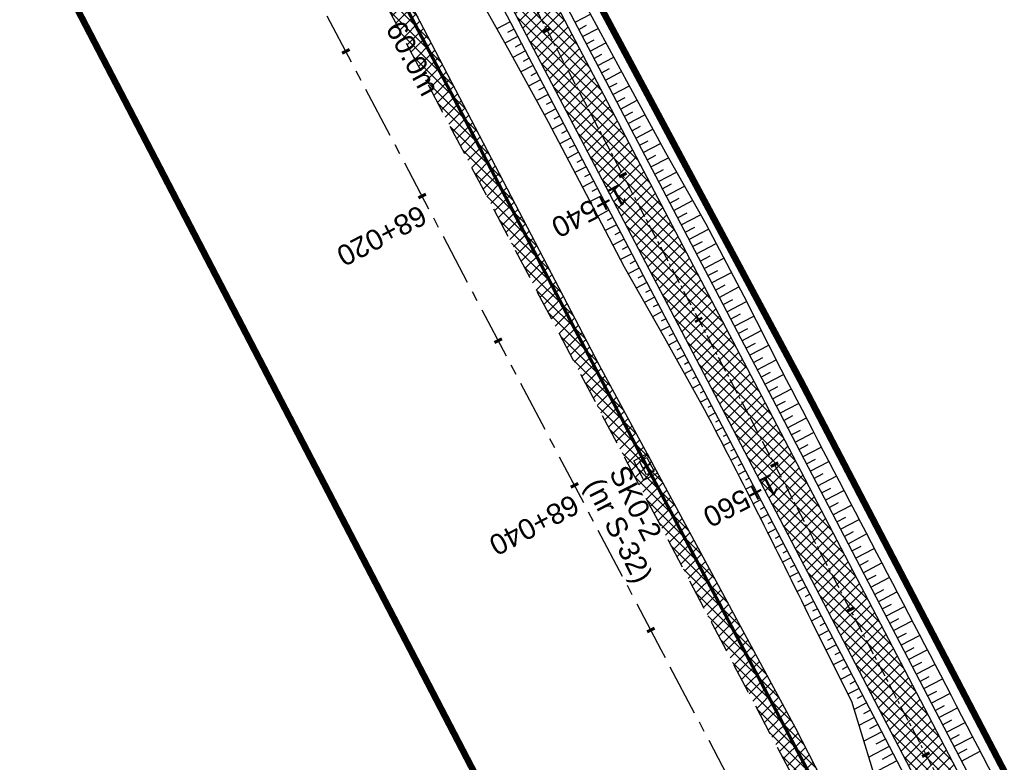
# Model space of a CAD drawing. Header units: metres. Extents: x 7529682 to 7533711, y 5721186 to 5727842.
# Tile 71 of 112: x 7530400 to 7530460, y 5726401 to 5726447. Entities that reach past the tile are written whole.
import ezdxf

# ---------------------------------------------------------------- set-up
doc = ezdxf.new("R2010")
doc.units = ezdxf.units.M
for name, pattern in [('817-dzialki-09-05-04$0$HIDDEN', [0.375, 0.25, -0.125]), ('CENTER', [50.8, 31.75, -6.35, 6.35, -6.35]), ('HIDDEN', [9.525, 6.35, -3.175])]:
    doc.linetypes.add(name, pattern=pattern)
for name, color, linetype in [('C-DROGI-SYTUACJA-ETYKIETY', 7, 'Continuous'), ('D-hatch-pobocza', 131, 'Continuous'), ('D-pobocza', 7, 'Continuous'), ('D-skarpa', 7, 'Continuous'), ('D-skarpa-kreskowanie', 7, 'Continuous')]:
    doc.layers.add(name, color=color, linetype=linetype)
doc.layers.add('D-hatch-ciag-pieszo-rowerowy', color=7, linetype='Continuous', lineweight=13, true_color=0xff9f80)
doc.layers.add('D-LR-etap-III', color=7, linetype='817-dzialki-09-05-04$0$HIDDEN', lineweight=50, true_color=0xff1aff)
for name, color, linetype, lineweight in [('D-krawędzie', 7, 'Continuous', 30), ('D-obrzeża', 7, 'Continuous', 30), ('D-oś', 10, 'CENTER', 30), ('Sieci-T-kanal technologiczny', 4, 'kt kanał technologiczny', 30)]:
    doc.layers.add(name, color=color, linetype=linetype, lineweight=lineweight)
for name, color, linetype, true_color in [('D-opis-KT-dlugosci', 7, 'Continuous', 0xff8000), ('D-opis-KT-studnie', 7, 'Continuous', 0xff8000), ('poprzeczki', 7, 'Continuous', 0x0000c7)]:
    doc.layers.add(name, color=color, linetype=linetype, true_color=true_color)
doc.styles.add('ARIAL', font='arial.ttf', dxfattribs={"height": 1})
doc.styles.get("Standard").update_dxf_attribs({"font": 'arial.ttf'})
doc.linetypes.add('kt kanał technologiczny', pattern='A,1,-0.8,["kt",Standard,S=0.5,R=0,X=-0.7,Y=-0.15],-0.3', length=2.1)
pattern_1 = [(45, (0, 0), (-0.33675960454, 0.33675960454), []), (135, (0, 0), (-0.33675960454, -0.33675960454), [])]

# ---------------------------------------------------------------- blocks, each defined once
blk = doc.blocks.new('AeccTickLine')
at = {"color": 0, "linetype": 'ByBlock', "lineweight": -2}
blk.add_line((0, 1), (0, -1), dxfattribs=at)
blk = doc.blocks.new('SKR2')
at = {"layer": 'Sieci-T-kanal technologiczny', "color": 2, "lineweight": 25}
for points in [[(0.028, -0.188), (0.958, -1.153), (0.282, -1.805), (-0.648, -0.84)], [(-0.038, -0.537), (0.607, -1.206), (0.233, -1.567), (-0.412, -0.898)]]:
    blk.add_lwpolyline(points, close=True, dxfattribs=at)
blk.add_lwpolyline([(-0.09, -1.232), (0.285, -0.872)], dxfattribs=at)

msp = doc.modelspace()

# ---------------------------------------------------------------- hatches: boundary and pattern name
at = {"layer": 'D-hatch-ciag-pieszo-rowerowy'}
h = msp.add_hatch(dxfattribs=at)
h.set_pattern_fill('ANSI37', color=256, scale=0.15, style=0)
h.set_pattern_definition(pattern_1)
h.paths.add_polyline_path([(7530404.057, 5726502.584), (7530380.911, 5726546.861), (7530371.746, 5726564.106), (7530368.841, 5726564.244), (7530378.7, 5726545.696), (7530401.842, 5726501.425), (7530423.333, 5726460.444), (7530443.712, 5726421.565), (7530466.681, 5726377.574), (7530482.337, 5726347.963), (7530485.291, 5726347.724), (7530468.894, 5726378.737), (7530445.927, 5726422.724), (7530425.547, 5726461.605)])
at = {"layer": 'D-hatch-pobocza'}
h = msp.add_hatch(dxfattribs=at)
h.set_pattern_fill('ANSI37', color=256, scale=0.15, style=0)
h.set_pattern_definition(pattern_1)
h.paths.add_polyline_path([(7530484.05, 5726334.34), (7530471.92, 5726357.11), (7530458.95, 5726381.07), (7530447.57, 5726403.23), (7530435.55, 5726425.46), (7530424.34, 5726446.96), (7530408.22, 5726477.68), (7530396.72, 5726499.26), (7530381.74, 5726527.87), (7530371.44, 5726547.5), (7530359.58, 5726569.81), (7530349.42, 5726588.72), (7530332.29, 5726621.37), (7530323.72, 5726638.05), (7530306.54, 5726670.82), (7530298.56, 5726686.33), (7530287.26, 5726707.54), (7530284.291, 5726713.261), (7530282.67, 5726712.404), (7530284.501, 5726708.94), (7530291.376, 5726695.94), (7530296.046, 5726687.107), (7530304.464, 5726671.187), (7530316.604, 5726648.181), (7530333.058, 5726617.014), (7530350.004, 5726585.006), (7530367.258, 5726552.316), (7530385.763, 5726517.235), (7530404.054, 5726482.546), (7530421.087, 5726450.182), (7530442.442, 5726409.661), (7530463.421, 5726369.85), (7530489.269, 5726320.828), (7530506.412, 5726288.291), (7530524.315, 5726254.784), (7530540.549, 5726224.891), (7530548.273, 5726210.669), (7530551.697, 5726207.035), (7530543.21, 5726222.9), (7530538.34, 5726232.11), (7530533.7, 5726240.35), (7530511.95, 5726280.97), (7530499.24, 5726305.31)])

# ---------------------------------------------------------------- linework, layer by layer
at = {"layer": 'D-krawędzie', "linetype": 'HIDDEN', "ltscale": 0.3}
msp.add_lwpolyline([(7530385.763, 5726517.235), (7530404.054, 5726482.546), (7530421.087, 5726450.182), (7530442.442, 5726409.661), (7530463.421, 5726369.85), (7530489.269, 5726320.828), (7530506.412, 5726288.291), (7530524.315, 5726254.784), (7530540.549, 5726224.891), (7530548.273, 5726210.669)], dxfattribs=at)
at = {"layer": 'D-LR-etap-III', "ltscale": 10, "flags": 128}
msp.add_lwpolyline([(7531750.474, 5723895.103, 0.4, 0.4, 0), (7531750.505, 5723895.13, 0.4, 0.4, 0), (7531682.71, 5724022.92, 0.4, 0.4, 0), (7531619.177, 5724147.204, 0.4, 0.4, 0), (7531592.309, 5724198.489, 0.4, 0.4, 0), (7531553.264, 5724272.919, 0.4, 0.4, 0), (7531504.02, 5724366.79, 0.4, 0.4, 0), (7531482.09, 5724407.62, 0.4, 0.4, 0), (7531412.35, 5724541.183, 0.4, 0.4, 0), (7531388.464, 5724586.93, 0.4, 0.4, 0), (7531345.12, 5724669.94, 0.4, 0.4, 0), (7531127.66, 5725081.67, 0.4, 0.4, 0), (7531059.253, 5725211.041, 0.4, 0.4, 0), (7531008.007, 5725307.954, 0.4, 0.4, 0), (7530964.182, 5725390.836, 0.4, 0.4, 0), (7530914.557, 5725484.684, 0.4, 0.4, 0), (7530865.243, 5725577.494, 0.4, 0.4, 0), (7530840.085, 5725624.059, 0.4, 0.4, 0), (7530802.56, 5725694.925, 0.4, 0.4, 0), (7530755.54, 5725787.51, 0.4, 0.4, 0), (7530708.718, 5725876.303, 0.4, 0.4, 0), (7530695.12, 5725902.09, 0.4, 0.4, 0), (7530642.914, 5726001.078, 0.4, 0.4, 0), (7530634.935, 5726016.147, 0.4, 0.4, 0), (7530610.82, 5726061.93, 0.4, 0.4, 0), (7530610.82, 5726061.93, 0.4, 0.4, 0), (7530607.21, 5726063.51, 0.4, 0.4, 0), (7530597.42, 5726080.68, 0.4, 0.4, 0), (7530591.16, 5726088.44, 0.4, 0.4, 0), (7530581.28, 5726107.21, 0.4, 0.4, 0), (7530571.29, 5726130.56, 0.4, 0.4, 0), (7530549.555, 5726171.527, 0.4, 0.4, 0), (7530531.014, 5726206.474, 0.4, 0.4, 0), (7530516.461, 5726236.017, 0.4, 0.4, 0), (7530500.799, 5726266.141, 0.4, 0.4, 0), (7530491.35, 5726283.94, 0.4, 0.4, 0), (7530482.4, 5726303.41, 0.4, 0.4, 0), (7530482.4, 5726303.41, 0.4, 0.4, 0), (7530450.41, 5726357.28, 0.4, 0.4, 0), (7530397.759, 5726458.5, 0.4, 0.4, 0), (7530334.708, 5726583.665, 0.4, 0.4, 0), (7530303.939, 5726645.168, 0.4, 0.4, 0), (7530300.51, 5726651.778, 0.4, 0.4, 0), (7530289.214, 5726671.967, 0.4, 0.4, 0), (7530281.54, 5726685.57, 0.4, 0.4, 0), (7530261.371, 5726724.163, 0.4, 0.4, 0), (7530254.03, 5726738.21, 0.4, 0.4, 0), (7530197.22, 5726845.06, 0.4, 0.4, 0), (7530194.71, 5726849.15, 0.4, 0.4, 0), (7530195.92, 5726850.75, 0.4, 0.4, 0), (7530170.547, 5726892.961, 0.4, 0.4, 0), (7530143.175, 5726945.066, 0.4, 0.4, 0), (7530105.06, 5727018.32, 0.4, 0.4, 0), (7530100.06, 5727027.16, 0.4, 0.4, 0), (7530062.319, 5727099.625, 0.4, 0.4, 0), (7530015.379, 5727189.42, 0.4, 0.4, 0), (7529983.208, 5727250.207, 0.4, 0.4, 0), (7529953.284, 5727306.747, 0.4, 0.4, 0), (7529900.671, 5727406.159, 0.4, 0.4, 0), (7529890.63, 5727425.131, 0.4, 0.4, 0), (7529875.155, 5727454.426, 0.4, 0.4, 0), (7529857.56, 5727487.787, 0.4, 0.4, 0), (7529835.194, 5727530.193, 0.4, 0.4, 0), (7529811.741, 5727574.662, 0.4, 0.4, 0), (7529792.102, 5727611.923, 0.4, 0.4, 0), (7529768.066, 5727657.47, 0.4, 0.4, 0), (7529755.211, 5727682.131, 0.4, 0.4, 0), (7529753.31, 5727681.13, 0.4, 0.4, 0), (7529739.21, 5727707.77, 0.4, 0.4, 0), (7529735.395, 5727711.252, 0.4, 0.4, 0), (7529725.42, 5727730.2, 0.4, 0.4, 0), (7529723.55, 5727729.88, 0.4, 0.4, 0), (7529695.567, 5727782.932, 0.4, 0.4, 0), (7529717.68, 5727794.024, 0.4, 0.4, 0), (7529736.275, 5727758.647, 0.4, 0.4, 0), (7529736.275, 5727758.647, 0.4, 0.4, 0), (7529744.511, 5727750.406, 0.4, 0.4, 0), (7529744.511, 5727750.406, 0.4, 0.4, 0), (7529750.283, 5727738.55, 0.4, 0.4, 0), (7529777.109, 5727687.569, 0.4, 0.4, 0), (7529796.515, 5727651.33, 0.4, 0.4, 0), (7529814.938, 5727616.793, 0.4, 0.4, 0), (7529839.007, 5727572.304, 0.4, 0.4, 0), (7529860.618, 5727532.509, 0.4, 0.4, 0), (7529882.349, 5727491.504, 0.4, 0.4, 0), (7529904.865, 5727449.096, 0.4, 0.4, 0), (7529920.747, 5727418.885, 0.4, 0.4, 0), (7529946.677, 5727368.547, 0.4, 0.4, 0), (7529972.025, 5727320.573, 0.4, 0.4, 0), (7529987.74, 5727290.153, 0.4, 0.4, 0), (7529996.497, 5727273.662, 0.4, 0.4, 0), (7530017.541, 5727234.203, 0.4, 0.4, 0), (7530033.054, 5727204.864, 0.4, 0.4, 0), (7530051.623, 5727170.223, 0.4, 0.4, 0), (7530069.277, 5727137.016, 0.4, 0.4, 0), (7530089.385, 5727097.534, 0.4, 0.4, 0), (7530109.713, 5727060.747, 0.4, 0.4, 0), (7530136.77, 5727011.64, 0.4, 0.4, 0), (7530162.447, 5726962.744, 0.4, 0.4, 0), (7530187.674, 5726916.992, 0.4, 0.4, 0), (7530207.821, 5726879.335, 0.4, 0.4, 0), (7530230.626, 5726834.519, 0.4, 0.4, 0), (7530262.288, 5726776.618, 0.4, 0.4, 0), (7530277.51, 5726760.213, 0.4, 0.4, 0), (7530286.037, 5726744.107, 0.4, 0.4, 0), (7530288.097, 5726735.884, 0.4, 0.4, 0), (7530290.394, 5726725.047, 0.4, 0.4, 0), (7530296.177, 5726713.583, 0.4, 0.4, 0), (7530302.726, 5726701.182, 0.4, 0.4, 0), (7530325.685, 5726657.466, 0.4, 0.4, 0), (7530343.244, 5726623.649, 0.4, 0.4, 0), (7530360.23, 5726591.747, 0.4, 0.4, 0), (7530383.209, 5726548.059, 0.4, 0.4, 0), (7530406.018, 5726503.606, 0.4, 0.4, 0), (7530427.465, 5726462.62, 0.4, 0.4, 0), (7530447.928, 5726424.388, 0.4, 0.4, 0), (7530471.127, 5726379.921, 0.4, 0.4, 0), (7530490.501, 5726343.033, 0.4, 0.4, 0), (7530509.499, 5726306.733, 0.4, 0.4, 0), (7530529.89, 5726267.244, 0.4, 0.4, 0), (7530543.852, 5726238.99, 0.4, 0.4, 0), (7530554.809, 5726218.944, 0.4, 0.4, 0), (7530559.027, 5726212.223, 0.4, 0.4, 0), (7530563.061, 5726206.41, 0.4, 0.4, 0), (7530566.934, 5726200.464, 0.4, 0.4, 0), (7530569.771, 5726194.902, 0.4, 0.4, 0), (7530571.473, 5726191.282, 0.4, 0.4, 0), (7530572.839, 5726188.025, 0.4, 0.4, 0), (7530575.295, 5726182.035, 0.4, 0.4, 0), (7530579.737, 5726173.306, 0.4, 0.4, 0), (7530583.3, 5726167.41, 0.4, 0.4, 0), (7530593.4, 5726163.33, 0.4, 0.4, 0), (7530598.618, 5726155.264, 0.4, 0.4, 0), (7530608.258, 5726140.497, 0.4, 0.4, 0), (7530603.27, 5726136.83, 0.4, 0.4, 0), (7530606.53, 5726131.84, 0.4, 0.4, 0), (7530604.239, 5726124.217, 0.4, 0.4, 0), (7530605.847, 5726121.63, 0.4, 0.4, 0), (7530608.972, 5726116.164, 0.4, 0.4, 0), (7530618.114, 5726097.791, 0.4, 0.4, 0), (7530651.213, 5726034.96, 0.4, 0.4, 0), (7530670.244, 5725998.611, 0.4, 0.4, 0), (7530698.075, 5725945.953, 0.4, 0.4, 0), (7530716.506, 5725911.305, 0.4, 0.4, 0), (7530735.223, 5725875.667, 0.4, 0.4, 0), (7530752.504, 5725842.155, 0.4, 0.4, 0), (7530778.311, 5725793.501, 0.4, 0.4, 0), (7530797.5, 5725756.382, 0.4, 0.4, 0), (7530812.519, 5725728.289, 0.4, 0.4, 0), (7530820.039, 5725713.16, 0.4, 0.4, 0), (7530822.422, 5725710.194, 0.4, 0.4, 0), (7530833.155, 5725688.801, 0.4, 0.4, 0), (7530849.629, 5725656.159, 0.4, 0.4, 0), (7530867.983, 5725621.964, 0.4, 0.4, 0), (7530872.63, 5725612.888, 0.4, 0.4, 0), (7530880.354, 5725597.595, 0.4, 0.4, 0), (7530883.839, 5725593.389, 0.4, 0.4, 0), (7530891.782, 5725587.763, 0.4, 0.4, 0), (7530895.039, 5725584.281, 0.4, 0.4, 0), (7530897.034, 5725580.941, 0.4, 0.4, 0), (7530900.952, 5725579.946, 0.4, 0.4, 0), (7530904.81, 5725571.977, 0.4, 0.4, 0), (7530903.682, 5725568.566, 0.4, 0.4, 0), (7530908.901, 5725558.845, 0.4, 0.4, 0), (7530910.252, 5725545.672, 0.4, 0.4, 0), (7530912.873, 5725538.646, 0.4, 0.4, 0), (7530945.278, 5725478.464, 0.4, 0.4, 0), (7530959.692, 5725450.246, 0.4, 0.4, 0), (7531002.827, 5725368.192, 0.4, 0.4, 0), (7531044.704, 5725290.314, 0.4, 0.4, 0), (7531064.099, 5725253.213, 0.4, 0.4, 0), (7531083.01, 5725216.678, 0.4, 0.4, 0), (7531113.013, 5725158.466, 0.4, 0.4, 0), (7531137.364, 5725113.071, 0.4, 0.4, 0), (7531150.831, 5725086.712, 0.4, 0.4, 0), (7531159.746, 5725076.641, 0.4, 0.4, 0), (7531166.31, 5725074.58, 0.4, 0.4, 0), (7531172.29, 5725062.58, 0.4, 0.4, 0), (7531170.59, 5725055.606, 0.4, 0.4, 0), (7531173.733, 5725044.081, 0.4, 0.4, 0), (7531215.342, 5724964.86, 0.4, 0.4, 0), (7531238.054, 5724921.685, 0.4, 0.4, 0), (7531262.39, 5724875.283, 0.4, 0.4, 0), (7531295.587, 5724811.266, 0.4, 0.4, 0), (7531348.488, 5724712.363, 0.4, 0.4, 0), (7531363.741, 5724682.684, 0.4, 0.4, 0), (7531366.987, 5724675.865, 0.4, 0.4, 0), (7531382.541, 5724646.111, 0.4, 0.4, 0), (7531401.299, 5724610.875, 0.4, 0.4, 0), (7531428.965, 5724558.862, 0.4, 0.4, 0), (7531449.111, 5724520.398, 0.4, 0.4, 0), (7531477.293, 5724465.831, 0.4, 0.4, 0), (7531500.996, 5724421.113, 0.4, 0.4, 0), (7531512.122, 5724400.549, 0.4, 0.4, 0), (7531513.782, 5724396.757, 0.4, 0.4, 0), (7531526.32, 5724379.39, 0.4, 0.4, 0), (7531566.784, 5724302.736, 0.4, 0.4, 0), (7531612.277, 5724225.61, 0.4, 0.4, 0), (7531620.493, 5724210.548, 0.4, 0.4, 0), (7531631.578, 5724196.258, 0.4, 0.4, 0), (7531653.484, 5724152.434, 0.4, 0.4, 0), (7531661.151, 5724128.494, 0.4, 0.4, 0), (7531673.881, 5724101.186, 0.4, 0.4, 0), (7531684.691, 5724081.184, 0.4, 0.4, 0), (7531699.212, 5724051.17, 0.4, 0.4, 0), (7531704.034, 5724040.584, 0.4, 0.4, 0), (7531704.034, 5724040.584, 0.4, 0.4, 0), (7531703.913, 5724037.17, 0.4, 0.4, 0), (7531736.42, 5723969.232, 0.4, 0.4, 0), (7531738.285, 5723967.699, 0.4, 0.4, 0), (7531742.181, 5723962.346, 0.4, 0.4, 0), (7531744.286, 5723958.616, 0.4, 0.4, 0), (7531755.393, 5723944.193, 0.4, 0.4, 0), (7531758.69, 5723936.76, 0.4, 0.4, 0), (7531780.08, 5723929.25, 0.4, 0.4, 0), (7531792.612, 5723906.338, 0.4, 0.4, 0), (7531792.612, 5723906.338, 0.4, 0.4, 0), (7531756.962, 5723883.055, 0.4, 0.4, 0), (7531750.46, 5723895.13, 0.4, 0.4, 0), (7531750.46, 5723895.13, 0, 0, 0)], format="xyseb", dxfattribs=at)
at = {"layer": 'D-obrzeża'}
for points in [[(7530404.057, 5726502.584), (7530425.547, 5726461.605), (7530445.927, 5726422.724), (7530468.894, 5726378.737), (7530488.366, 5726341.909), (7530507.524, 5726305.704), (7530528.099, 5726266.319), (7530543.028, 5726237.223), (7530553.837, 5726217.27, 0.020438), (7530555.511, 5726214.462), (7530563.158, 5726202.745, -0.024166), (7530565.111, 5726199.411), (7530568.325, 5726193.262, -0.021495), (7530570.15, 5726189.371), (7530573.016, 5726182.508, 0.022535), (7530574.938, 5726178.434), (7530582.467, 5726164.173, 0.144123), (7530586.407, 5726160.127), (7530591.402, 5726157.316, -0.143266), (7530593.364, 5726155.308), (7530594.228, 5726153.684)], [(7530401.842, 5726501.425), (7530423.333, 5726460.444), (7530443.712, 5726421.565), (7530466.681, 5726377.574), (7530486.156, 5726340.739), (7530505.312, 5726304.54), (7530525.878, 5726265.169), (7530540.816, 5726236.057), (7530551.688, 5726215.99, 0.020438), (7530553.361, 5726213.182), (7530560.998, 5726201.48, -0.024166), (7530562.951, 5726198.146), (7530566.06, 5726192.199, -0.021495), (7530567.884, 5726188.309), (7530570.753, 5726181.44, 0.022535), (7530572.675, 5726177.366), (7530580.714, 5726162.138, 0.101584), (7530584.546, 5726157.479), (7530584.686, 5726157.365, -0.100735), (7530588.495, 5726152.75), (7530588.874, 5726152.037)]]:
    msp.add_lwpolyline(points, format="xyb", dxfattribs=at)
at = {"layer": 'D-oś', "ltscale": 0.1}
msp.add_lwpolyline([(7530594.845, 5726110.895), (7530540.21, 5726214.45), (7530503.32, 5726286.651), (7530486.173, 5726319.196), (7530460.325, 5726368.218), (7530439.346, 5726408.03), (7530417.989, 5726448.552), (7530400.958, 5726480.914), (7530382.667, 5726515.602)], dxfattribs=at)
at = {"layer": 'D-oś', "ltscale": 0.03}
msp.add_lwpolyline([(7530402.949, 5726502.005), (7530424.44, 5726461.025), (7530444.82, 5726422.144), (7530467.787, 5726378.156), (7530487.261, 5726341.324), (7530506.418, 5726305.122), (7530526.989, 5726265.744), (7530541.922, 5726236.64), (7530552.763, 5726216.63, 0.020438), (7530554.436, 5726213.822), (7530562.078, 5726202.113, -0.024166), (7530564.031, 5726198.778), (7530567.392, 5726192.349, -0.021495), (7530568.851, 5726189.237), (7530572.059, 5726181.558, 0.022535), (7530573.596, 5726178.299), (7530581.269, 5726163.764, 0.096558), (7530584.871, 5726159.294), (7530589.549, 5726155.354, -0.108108), (7530591.633, 5726152.643), (7530599.06, 5726136.869, -0.193566), (7530599.404, 5726130.909), (7530599.097, 5726129.998, 0.223174), (7530599.583, 5726125.774)], format="xyb", dxfattribs=at)
at = {"layer": 'D-pobocza'}
for points in [[(7530324.032, 5726655.814), (7530341.472, 5726622.699), (7530358.39, 5726590.299), (7530381.354, 5726547.095), (7530404.5, 5726502.816), (7530425.99, 5726461.837), (7530446.37, 5726422.955), (7530469.336, 5726378.97), (7530488.808, 5726342.142), (7530507.967, 5726305.936), (7530528.543, 5726266.549), (7530543.47, 5726237.456), (7530554.277, 5726217.509, 0.020438), (7530555.929, 5726214.736), (7530563.577, 5726203.019, -0.024166), (7530565.554, 5726199.643), (7530568.768, 5726193.493, -0.021495), (7530570.611, 5726189.564), (7530573.478, 5726182.701, 0.022535), (7530575.38, 5726178.667), (7530582.909, 5726164.407)], [(7530320.936, 5726654.183), (7530338.372, 5726621.074), (7530355.294, 5726588.668), (7530378.258, 5726545.463), (7530401.399, 5726501.193), (7530422.89, 5726460.212), (7530443.269, 5726421.333), (7530466.238, 5726377.342), (7530485.714, 5726340.506), (7530504.869, 5726304.308), (7530525.434, 5726264.939), (7530540.374, 5726235.824), (7530551.248, 5726215.751, 0.020438), (7530552.942, 5726212.908), (7530560.579, 5726201.207, -0.024166), (7530562.508, 5726197.914), (7530565.617, 5726191.967, -0.021495), (7530567.423, 5726188.116), (7530570.292, 5726181.248, 0.022535), (7530572.232, 5726177.133), (7530572.779, 5726176.098)]]:
    msp.add_lwpolyline(points, format="xyb", dxfattribs=at)
msp.add_lwpolyline([(7530548.273, 5726210.669), (7530551.697, 5726207.035), (7530543.21, 5726222.9), (7530538.34, 5726232.11), (7530533.7, 5726240.35), (7530511.95, 5726280.97), (7530499.24, 5726305.31), (7530484.05, 5726334.34), (7530471.92, 5726357.11), (7530458.95, 5726381.07), (7530447.57, 5726403.23), (7530435.55, 5726425.46), (7530424.34, 5726446.96), (7530408.22, 5726477.68), (7530396.72, 5726499.26)], dxfattribs=at)
at = {"layer": 'D-skarpa', "linetype": 'Continuous'}
for points in [[(7530408.497, 5726497.052, 0.03166), (7530413.861, 5726487.045, -0.009739), (7530423.043, 5726469.277), (7530426.804, 5726462.265), (7530427.77, 5726460.464), (7530430.133, 5726456.057), (7530432.574, 5726451.692), (7530434.839, 5726447.233), (7530437.225, 5726442.839), (7530439.608, 5726438.443), (7530442.066, 5726434.086), (7530444.398, 5726429.663), (7530446.658, 5726425.202, 0.00053), (7530467.502, 5726385.316)], [(7530404.414, 5726493.383), (7530409.036, 5726484.515), (7530411.324, 5726480.069), (7530413.717, 5726475.678), (7530420.896, 5726462.506), (7530422.254, 5726459.878), (7530423.117, 5726458.025), (7530425.229, 5726453.487), (7530427.58, 5726449.074), (7530430.017, 5726444.706), (7530432.435, 5726440.328), (7530434.761, 5726435.902), (7530437.071, 5726431.468), (7530439.539, 5726427.116), (7530441.979, 5726422.75, -0.007497), (7530448.743, 5726409.364), (7530450.985, 5726404.894), (7530452.475, 5726400.032)]]:
    msp.add_lwpolyline(points, format="xyb", dxfattribs=at)
at = {"layer": 'D-skarpa-kreskowanie', "linetype": 'Continuous'}
for p, q in [((7530434.07, 5726446.422, 107.73), (7530435.012, 5726446.915, 107.022)), ((7530430.112, 5726446.435, 107.601), (7530429.292, 5726446.005, 106.984)), ((7530434.302, 5726445.979, 107.73), (7530434.776, 5726446.227, 107.374)), ((7530430.344, 5726445.992, 107.601), (7530429.94, 5726445.78, 107.297)), ((7530434.535, 5726445.536, 107.73), (7530435.489, 5726446.036, 107.012)), ((7530430.576, 5726445.549, 107.601), (7530429.779, 5726445.132, 107.001)), ((7530430.808, 5726445.106, 107.601), (7530430.416, 5726444.901, 107.305)), ((7530434.767, 5726445.093, 107.73), (7530435.247, 5726445.345, 107.368)), ((7530434.999, 5726444.65, 107.73), (7530435.966, 5726445.157, 107.002)), ((7530431.04, 5726444.663, 107.6), (7530430.265, 5726444.257, 107.017)), ((7530435.231, 5726444.207, 107.73), (7530435.718, 5726444.463, 107.363)), ((7530431.272, 5726444.221, 107.6), (7530430.89, 5726444.02, 107.312)), ((7530435.463, 5726443.765, 107.729), (7530436.443, 5726444.278, 106.991)), ((7530431.505, 5726443.778, 107.6), (7530430.748, 5726443.381, 107.031)), ((7530431.737, 5726443.335, 107.6), (7530431.363, 5726443.139, 107.319)), ((7530435.695, 5726443.322, 107.729), (7530436.189, 5726443.58, 107.358)), ((7530435.927, 5726442.879, 107.729), (7530436.921, 5726443.4, 106.981)), ((7530431.969, 5726442.892, 107.6), (7530431.232, 5726442.506, 107.045)), ((7530436.159, 5726442.436, 107.729), (7530436.659, 5726442.698, 107.353)), ((7530432.433, 5726442.006, 107.599), (7530431.716, 5726441.63, 107.059)), ((7530432.201, 5726442.449, 107.6), (7530431.837, 5726442.259, 107.326)), ((7530436.392, 5726441.993, 107.729), (7530437.398, 5726442.521, 106.971)), ((7530432.665, 5726441.563, 107.599), (7530432.311, 5726441.378, 107.333)), ((7530436.624, 5726441.55, 107.729), (7530437.13, 5726441.816, 107.348)), ((7530436.856, 5726441.107, 107.728), (7530437.874, 5726441.641, 106.962)), ((7530432.897, 5726441.121, 107.599), (7530432.199, 5726440.755, 107.074)), ((7530437.088, 5726440.665, 107.728), (7530437.6, 5726440.933, 107.343)), ((7530433.362, 5726440.235, 107.599), (7530432.673, 5726439.874, 107.081)), ((7530433.129, 5726440.678, 107.599), (7530432.785, 5726440.497, 107.34)), ((7530437.32, 5726440.222, 107.728), (7530438.351, 5726440.762, 106.952)), ((7530433.594, 5726439.792, 107.599), (7530433.25, 5726439.612, 107.34)), ((7530437.552, 5726439.779, 107.728), (7530438.071, 5726440.051, 107.338)), ((7530437.784, 5726439.336, 107.728), (7530438.827, 5726439.883, 106.943)), ((7530433.826, 5726439.349, 107.598), (7530433.139, 5726438.989, 107.081)), ((7530438.016, 5726438.893, 107.728), (7530438.541, 5726439.168, 107.333)), ((7530438.249, 5726438.45, 107.727), (7530439.304, 5726439.004, 106.933)), ((7530434.29, 5726438.463, 107.598), (7530433.604, 5726438.104, 107.082)), ((7530434.058, 5726438.906, 107.598), (7530433.715, 5726438.726, 107.34)), ((7530434.522, 5726438.021, 107.598), (7530434.179, 5726437.841, 107.34)), ((7530438.481, 5726438.008, 107.727), (7530439.011, 5726438.286, 107.328)), ((7530438.713, 5726437.565, 107.727), (7530439.786, 5726438.127, 106.919)), ((7530434.754, 5726437.578, 107.598), (7530434.069, 5726437.219, 107.082)), ((7530438.945, 5726437.122, 107.727), (7530439.488, 5726437.407, 107.318)), ((7530439.177, 5726436.679, 107.727), (7530440.278, 5726437.256, 106.898)), ((7530435.219, 5726436.692, 107.597), (7530434.534, 5726436.333, 107.082)), ((7530434.986, 5726437.135, 107.598), (7530434.644, 5726436.955, 107.34)), ((7530435.451, 5726436.249, 107.597), (7530435.109, 5726436.07, 107.34)), ((7530439.409, 5726436.236, 107.727), (7530439.966, 5726436.528, 107.307)), ((7530439.641, 5726435.793, 107.726), (7530440.769, 5726436.385, 106.877)), ((7530435.683, 5726435.806, 107.597), (7530434.998, 5726435.447, 107.082)), ((7530435.915, 5726435.364, 107.597), (7530435.572, 5726435.184, 107.339)), ((7530439.873, 5726435.35, 107.726), (7530440.444, 5726435.65, 107.297)), ((7530440.106, 5726434.908, 107.726), (7530441.261, 5726435.513, 106.856)), ((7530436.147, 5726434.921, 107.597), (7530435.46, 5726434.561, 107.08)), ((7530440.338, 5726434.465, 107.726), (7530440.922, 5726434.771, 107.286)), ((7530436.379, 5726434.478, 107.597), (7530436.035, 5726434.297, 107.338)), ((7530440.57, 5726434.022, 107.726), (7530441.753, 5726434.642, 106.835)), ((7530436.611, 5726434.035, 107.596), (7530435.922, 5726433.674, 107.078)), ((7530436.843, 5726433.592, 107.596), (7530436.498, 5726433.411, 107.336)), ((7530440.802, 5726433.579, 107.726), (7530441.4, 5726433.893, 107.275)), ((7530441.034, 5726433.136, 107.725), (7530442.235, 5726433.766, 106.821)), ((7530437.075, 5726433.149, 107.596), (7530436.384, 5726432.787, 107.075)), ((7530441.266, 5726432.693, 107.725), (7530441.867, 5726433.008, 107.273)), ((7530437.308, 5726432.706, 107.596), (7530436.961, 5726432.525, 107.335)), ((7530441.498, 5726432.25, 107.725), (7530442.702, 5726432.881, 106.819)), ((7530437.54, 5726432.264, 107.596), (7530436.846, 5726431.9, 107.073)), ((7530437.772, 5726431.821, 107.596), (7530437.425, 5726431.639, 107.334)), ((7530441.73, 5726431.808, 107.725), (7530442.333, 5726432.123, 107.272)), ((7530441.963, 5726431.365, 107.725), (7530443.168, 5726431.997, 106.817)), ((7530438.004, 5726431.378, 107.595), (7530437.324, 5726431.022, 107.084)), ((7530442.195, 5726430.922, 107.725), (7530442.798, 5726431.238, 107.27)), ((7530438.236, 5726430.935, 107.595), (7530437.904, 5726430.761, 107.345)), ((7530442.427, 5726430.479, 107.724), (7530443.634, 5726431.112, 106.815)), ((7530438.468, 5726430.492, 107.595), (7530437.818, 5726430.151, 107.105)), ((7530438.7, 5726430.049, 107.595), (7530438.382, 5726429.883, 107.356)), ((7530442.659, 5726430.036, 107.724), (7530443.263, 5726430.353, 107.269)), ((7530442.891, 5726429.593, 107.724), (7530444.101, 5726430.227, 106.813)), ((7530438.932, 5726429.606, 107.595), (7530438.311, 5726429.281, 107.127)), ((7530443.123, 5726429.15, 107.724), (7530443.729, 5726429.468, 107.268)), ((7530443.355, 5726428.708, 107.724), (7530444.562, 5726429.34, 106.815)), ((7530439.165, 5726429.164, 107.594), (7530438.861, 5726429.005, 107.366)), ((7530439.397, 5726428.721, 107.594), (7530438.805, 5726428.41, 107.149)), ((7530439.629, 5726428.278, 107.594), (7530439.34, 5726428.127, 107.377)), ((7530443.587, 5726428.265, 107.724), (7530444.188, 5726428.579, 107.272)), ((7530443.819, 5726427.822, 107.723), (7530445.014, 5726428.448, 106.824)), ((7530439.861, 5726427.835, 107.594), (7530439.298, 5726427.54, 107.17)), ((7530444.052, 5726427.379, 107.723), (7530444.646, 5726427.69, 107.276)), ((7530444.284, 5726426.936, 107.723), (7530445.466, 5726427.556, 106.833)), ((7530440.325, 5726426.949, 107.594), (7530439.789, 5726426.668, 107.19)), ((7530440.093, 5726427.392, 107.594), (7530439.819, 5726427.249, 107.388)), ((7530440.557, 5726426.506, 107.593), (7530440.295, 5726426.369, 107.396)), ((7530444.516, 5726426.493, 107.723), (7530445.104, 5726426.801, 107.28)), ((7530444.748, 5726426.05, 107.723), (7530445.918, 5726426.663, 106.842)), ((7530440.789, 5726426.064, 107.593), (7530440.277, 5726425.795, 107.208)), ((7530444.98, 5726425.608, 107.723), (7530445.562, 5726425.912, 107.285)), ((7530445.212, 5726425.165, 107.722), (7530446.369, 5726425.771, 106.851)), ((7530441.254, 5726425.178, 107.593), (7530440.765, 5726424.922, 107.225)), ((7530441.022, 5726425.621, 107.593), (7530440.771, 5726425.49, 107.405)), ((7530441.486, 5726424.735, 107.593), (7530441.247, 5726424.61, 107.413)), ((7530445.444, 5726424.722, 107.722), (7530446.02, 5726425.024, 107.289)), ((7530445.676, 5726424.279, 107.722), (7530446.821, 5726424.879, 106.86)), ((7530441.718, 5726424.292, 107.593), (7530441.253, 5726424.049, 107.243)), ((7530445.909, 5726423.836, 107.722), (7530446.478, 5726424.135, 107.293)), ((7530446.141, 5726423.393, 107.722), (7530447.274, 5726423.987, 106.869)), ((7530441.95, 5726423.849, 107.592), (7530441.724, 5726423.731, 107.422)), ((7530442.182, 5726423.406, 107.592), (7530441.741, 5726423.175, 107.26)), ((7530442.414, 5726422.964, 107.592), (7530442.2, 5726422.851, 107.431)), ((7530446.373, 5726422.95, 107.721), (7530446.937, 5726423.245, 107.297)), ((7530446.604, 5726422.507, 107.721), (7530447.733, 5726423.096, 106.873)), ((7530442.646, 5726422.521, 107.592), (7530442.216, 5726422.295, 107.268)), ((7530446.836, 5726422.064, 107.721), (7530447.4, 5726422.359, 107.297)), ((7530447.067, 5726421.621, 107.721), (7530448.196, 5726422.21, 106.872)), ((7530442.879, 5726422.078, 107.592), (7530442.663, 5726421.965, 107.43)), ((7530443.111, 5726421.635, 107.592), (7530442.679, 5726421.409, 107.267)), ((7530443.343, 5726421.192, 107.591), (7530443.126, 5726421.079, 107.428)), ((7530447.299, 5726421.178, 107.721), (7530447.863, 5726421.473, 107.296)), ((7530447.53, 5726420.734, 107.721), (7530448.66, 5726421.324, 106.871)), ((7530443.574, 5726420.749, 107.591), (7530443.133, 5726420.519, 107.26)), ((7530443.805, 5726420.306, 107.591), (7530443.582, 5726420.189, 107.423)), ((7530447.761, 5726420.291, 107.72), (7530448.327, 5726420.586, 107.295)), ((7530447.993, 5726419.848, 107.72), (7530449.124, 5726420.438, 106.87)), ((7530444.037, 5726419.862, 107.591), (7530443.583, 5726419.626, 107.25)), ((7530448.224, 5726419.405, 107.72), (7530448.79, 5726419.7, 107.295)), ((7530444.268, 5726419.419, 107.591), (7530444.038, 5726419.299, 107.418)), ((7530448.456, 5726418.961, 107.72), (7530449.587, 5726419.552, 106.869)), ((7530444.5, 5726418.976, 107.591), (7530444.033, 5726418.732, 107.239)), ((7530444.731, 5726418.533, 107.59), (7530444.494, 5726418.409, 107.412)), ((7530448.687, 5726418.518, 107.72), (7530449.253, 5726418.814, 107.294)), ((7530448.918, 5726418.075, 107.72), (7530450.051, 5726418.666, 106.868)), ((7530444.963, 5726418.09, 107.59), (7530444.482, 5726417.839, 107.229)), ((7530449.15, 5726417.632, 107.719), (7530449.716, 5726417.928, 107.293)), ((7530445.194, 5726417.646, 107.59), (7530444.95, 5726417.519, 107.407)), ((7530449.381, 5726417.189, 107.719), (7530450.515, 5726417.78, 106.867)), ((7530445.425, 5726417.203, 107.59), (7530444.932, 5726416.945, 107.219)), ((7530445.657, 5726416.76, 107.59), (7530445.406, 5726416.629, 107.401)), ((7530449.613, 5726416.745, 107.719), (7530450.18, 5726417.041, 107.293)), ((7530449.844, 5726416.302, 107.719), (7530450.978, 5726416.894, 106.866)), ((7530445.888, 5726416.317, 107.59), (7530445.381, 5726416.052, 107.208)), ((7530450.076, 5726415.859, 107.719), (7530450.643, 5726416.155, 107.292)), ((7530446.12, 5726415.873, 107.589), (7530445.862, 5726415.739, 107.396)), ((7530450.307, 5726415.416, 107.719), (7530451.442, 5726416.008, 106.865)), ((7530446.351, 5726415.43, 107.589), (7530445.83, 5726415.158, 107.197)), ((7530446.582, 5726414.987, 107.589), (7530446.319, 5726414.849, 107.391)), ((7530450.538, 5726414.972, 107.718), (7530451.106, 5726415.269, 107.292)), ((7530450.77, 5726414.529, 107.718), (7530451.905, 5726415.122, 106.864)), ((7530446.814, 5726414.544, 107.589), (7530446.279, 5726414.265, 107.187)), ((7530451.001, 5726414.086, 107.718), (7530451.569, 5726414.383, 107.291)), ((7530447.045, 5726414.101, 107.589), (7530446.775, 5726413.959, 107.385)), ((7530451.233, 5726413.643, 107.718), (7530452.369, 5726414.236, 106.863)), ((7530447.277, 5726413.657, 107.589), (7530446.728, 5726413.371, 107.176)), ((7530447.508, 5726413.214, 107.588), (7530447.231, 5726413.069, 107.38)), ((7530451.464, 5726413.2, 107.718), (7530452.032, 5726413.496, 107.29)), ((7530451.695, 5726412.756, 107.718), (7530452.833, 5726413.35, 106.862)), ((7530447.74, 5726412.771, 107.588), (7530447.178, 5726412.478, 107.166)), ((7530451.927, 5726412.313, 107.717), (7530452.496, 5726412.61, 107.29)), ((7530448.202, 5726411.884, 107.588), (7530447.627, 5726411.584, 107.155)), ((7530447.971, 5726412.328, 107.588), (7530447.687, 5726412.179, 107.374)), ((7530452.158, 5726411.87, 107.717), (7530453.296, 5726412.464, 106.861)), ((7530448.434, 5726411.441, 107.588), (7530448.143, 5726411.289, 107.369)), ((7530452.39, 5726411.427, 107.717), (7530452.959, 5726411.724, 107.289)), ((7530452.621, 5726410.983, 107.717), (7530453.76, 5726411.578, 106.86)), ((7530448.665, 5726410.998, 107.588), (7530448.076, 5726410.69, 107.144)), ((7530452.853, 5726410.54, 107.717), (7530453.422, 5726410.838, 107.288)), ((7530453.084, 5726410.097, 107.717), (7530454.224, 5726410.692, 106.859)), ((7530449.128, 5726410.112, 107.587), (7530448.525, 5726409.797, 107.134)), ((7530448.897, 5726410.555, 107.587), (7530448.599, 5726410.399, 107.363)), ((7530449.359, 5726409.668, 107.587), (7530449.055, 5726409.509, 107.358)), ((7530453.315, 5726409.654, 107.716), (7530453.885, 5726409.951, 107.288)), ((7530453.547, 5726409.211, 107.716), (7530454.687, 5726409.806, 106.859)), ((7530449.591, 5726409.225, 107.587), (7530448.974, 5726408.903, 107.123)), ((7530453.778, 5726408.767, 107.716), (7530454.349, 5726409.065, 107.287)), ((7530454.01, 5726408.324, 107.716), (7530455.151, 5726408.92, 106.858)), ((7530450.054, 5726408.339, 107.587), (7530449.422, 5726408.009, 107.112)), ((7530449.822, 5726408.782, 107.587), (7530449.51, 5726408.619, 107.352)), ((7530450.285, 5726407.895, 107.586), (7530449.966, 5726407.729, 107.346)), ((7530454.241, 5726407.881, 107.716), (7530454.812, 5726408.179, 107.286)), ((7530454.472, 5726407.438, 107.716), (7530455.614, 5726408.034, 106.857)), ((7530450.517, 5726407.452, 107.586), (7530449.871, 5726407.115, 107.101)), ((7530454.704, 5726406.995, 107.715), (7530455.275, 5726407.293, 107.286)), ((7530454.935, 5726406.551, 107.715), (7530456.078, 5726407.148, 106.856)), ((7530450.979, 5726406.566, 107.586), (7530450.319, 5726406.221, 107.089)), ((7530450.748, 5726407.009, 107.586), (7530450.421, 5726406.839, 107.34)), ((7530451.211, 5726406.123, 107.586), (7530450.877, 5726405.948, 107.335)), ((7530455.167, 5726406.108, 107.715), (7530455.738, 5726406.407, 107.285)), ((7530455.398, 5726405.665, 107.715), (7530456.542, 5726406.262, 106.855)), ((7530451.442, 5726405.679, 107.586), (7530450.767, 5726405.327, 107.078)), ((7530455.63, 5726405.222, 107.715), (7530456.202, 5726405.52, 107.285)), ((7530455.861, 5726404.778, 107.715), (7530457.005, 5726405.376, 106.854)), ((7530451.905, 5726404.793, 107.585), (7530451.138, 5726404.393, 107.009)), ((7530451.674, 5726405.236, 107.585), (7530451.331, 5726405.057, 107.328)), ((7530452.136, 5726404.35, 107.585), (7530451.712, 5726404.128, 107.266)), ((7530456.092, 5726404.335, 107.714), (7530456.665, 5726404.634, 107.284)), ((7530456.324, 5726403.892, 107.714), (7530457.469, 5726404.49, 106.853)), ((7530452.368, 5726403.906, 107.585), (7530451.436, 5726403.42, 106.884)), ((7530452.599, 5726403.463, 107.585), (7530452.092, 5726403.199, 107.203)), ((7530456.555, 5726403.449, 107.714), (7530457.128, 5726403.748, 107.283)), ((7530456.787, 5726403.006, 107.714), (7530457.933, 5726403.604, 106.852)), ((7530452.831, 5726403.02, 107.584), (7530451.734, 5726402.448, 106.76)), ((7530457.018, 5726402.562, 107.714), (7530457.591, 5726402.862, 107.283)), ((7530453.062, 5726402.577, 107.584), (7530452.473, 5726402.269, 107.141)), ((7530457.249, 5726402.119, 107.714), (7530458.396, 5726402.718, 106.851)), ((7530453.294, 5726402.134, 107.584), (7530452.033, 5726401.475, 106.636)), ((7530453.525, 5726401.69, 107.584), (7530452.853, 5726401.34, 107.079)), ((7530457.481, 5726401.676, 107.713), (7530458.055, 5726401.975, 107.282)), ((7530457.712, 5726401.233, 107.713), (7530458.86, 5726401.832, 106.85)), ((7530453.756, 5726401.247, 107.584), (7530452.331, 5726400.503, 106.511))]:
    msp.add_line(p, q, dxfattribs=at)
at = {"layer": 'Sieci-T-kanal technologiczny', "ltscale": 2}
msp.add_lwpolyline([(7530196.318, 5726878.263, 0.2, 0.2, 0), (7530224.092, 5726826.208, 0.2, 0.2, 0), (7530251.555, 5726773.992, 0.2, 0.2, 0), (7530263.334, 5726767.604, 0.2, 0.2, 0), (7530273.437, 5726757.85, 0.2, 0.2, 0), (7530282.975, 5726739.774, 0.2, 0.2, 0), (7530286.554, 5726722.671, 0.2, 0.2, 0), (7530285.084, 5726710.887, 0.2, 0.2, 0), (7530301.191, 5726680.382, 0.2, 0.2, 0), (7530328.423, 5726628.042, 0.2, 0.2, 0), (7530355.902, 5726575.832, 0.2, 0.2, 0), (7530383.487, 5726523.677, 0.2, 0.2, 0), (7530411.063, 5726471.517, 0.2, 0.2, 0), (7530438.457, 5726419.263, 0.2, 0.2, 0), (7530466.06, 5726367.117, 0.2, 0.2, 0), (7530493.727, 5726315.006, 0.2, 0.2, 0), (7530521.232, 5726262.809, 0.2, 0.2, 0), (7530549.213, 5726210.862, 0, 0, 0)], format="xyseb", dxfattribs=at)

# ---------------------------------------------------------------- block references
at = {"layer": 'C-DROGI-SYTUACJA-ETYKIETY', "color": 7, "linetype": 'Continuous', "lineweight": 60, "xscale": 0.2499999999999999, "yscale": 0.2499999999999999, "zscale": 0.2499999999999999, "rotation": 297.7903248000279}
for p in [(7530420.052, 5726444.638), (7530424.715, 5726435.791), (7530429.377, 5726426.944), (7530434.039, 5726418.098), (7530438.702, 5726409.251)]:
    msp.add_blockref('AeccTickLine', p, dxfattribs=at)
at = {"layer": 'poprzeczki', "color": 7, "linetype": 'Continuous', "lineweight": 60, "xscale": 0.25, "yscale": 0.25, "zscale": 0.25}
for p, rotation in [((7530432.352, 5726445.93), 297.6613750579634), ((7530436.995, 5726437.073), 297.6613750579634), ((7530441.637, 5726428.216), 297.6613750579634), ((7530446.275, 5726419.356), 297.5703109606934), ((7530450.904, 5726410.492), 297.5703109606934), ((7530455.532, 5726401.628), 297.5703109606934)]:
    msp.add_blockref('AeccTickLine', p, dxfattribs=dict(at, rotation=rotation))
at = {"layer": 'Sieci-T-kanal technologiczny', "rotation": 163.7281158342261}
msp.add_blockref('SKR2', (7530438.256, 5726418.226), dxfattribs=at)

# ---------------------------------------------------------------- texts
at = {"layer": 'C-DROGI-SYTUACJA-ETYKIETY', "color": 7}
for s, rotation, p in [('1+540', 207.66138, (7530436.837, 5726436.567)), ('68+020', 207.79032, (7530424.558, 5726435.284)), ('1+560', 207.57031, (7530446.116, 5726418.851)), ('68+040', 207.79032, (7530433.883, 5726417.591))]:
    msp.add_text(s, height=1.25, rotation=rotation, dxfattribs=at).set_placement(p)
at = {"layer": 'D-opis-KT-dlugosci', "style": 'ARIAL'}
msp.add_text('60.0m', height=1.25, rotation=298.33464, dxfattribs=at).set_placement((7530422.45, 5726446.051, 101.212))
at = {"layer": 'D-opis-KT-studnie', "insert": (7530437.236, 5726419.458, 10.12), "char_height": 1.25, "attachment_point": 1, "rotation": 297, "line_spacing_factor": 0.8, "style": 'ARIAL'}
msp.add_mtext_dynamic_manual_height_columns('SK0-2\\P(nr S-32)', width=11.25549, gutter_width=6, heights=[0], dxfattribs=at)

doc.saveas('drawing.dxf')
